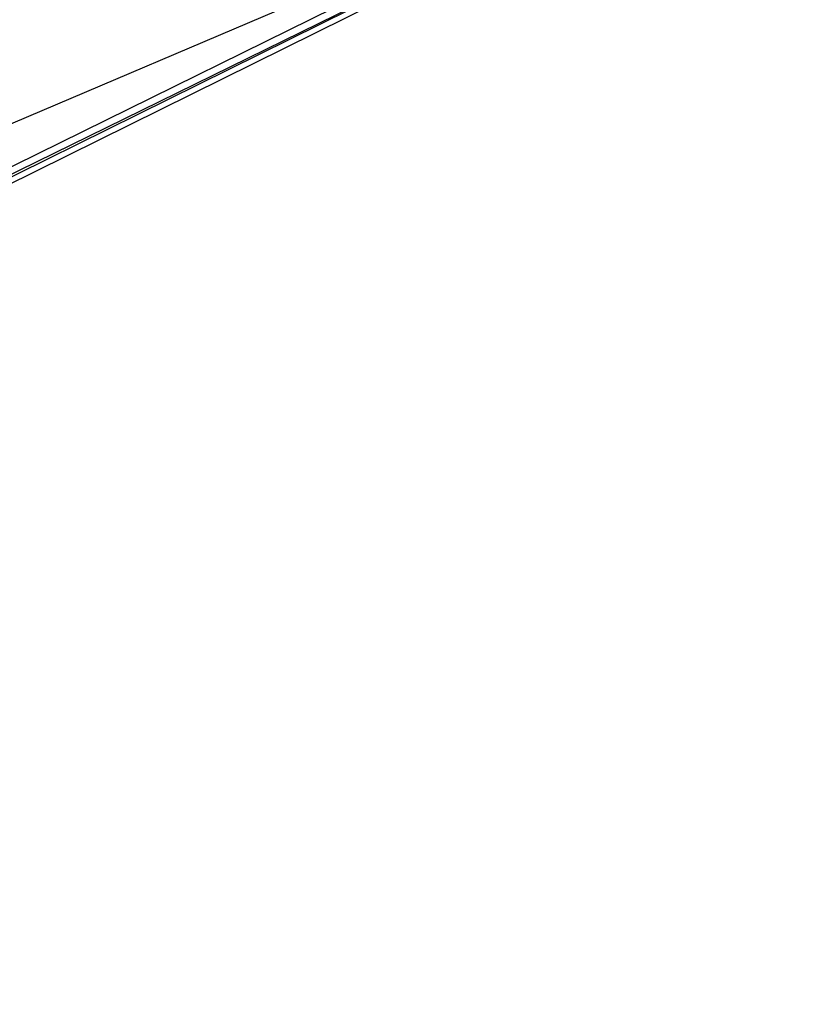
# Model space of a CAD drawing. Header units: feet. Extents: x -79 to 198, y -22 to 181.
# Tile 243 of 256: x 101.05 to 103.42, y 21.46 to 24.4. Entities that reach past the tile are written whole.
import ezdxf

# ---------------------------------------------------------------- set-up
doc = ezdxf.new("R2010")
doc.units = ezdxf.units.FT
doc.layers.add('A-LINEA', color=7, linetype='CONTINUOUS')

msp = doc.modelspace()

# ---------------------------------------------------------------- linework, layer by layer
at = {"layer": 'A-LINEA'}
msp.add_line((93.693, 20.9769), (103.4585, 25.128), dxfattribs=at)
msp.add_line((93.693, 20.9769), (103.4585, 25.128), dxfattribs=at)
for points in [[(102.9467, 24.8978), (102.9467, 24.8844), (99.4133, 23.1511), (99.4, 23.1644), (102.9467, 24.9111), (102.9467, 24.8978)], [(102.9467, 24.8978), (102.9467, 24.8844), (99.4133, 23.1511), (99.4, 23.1644), (102.9467, 24.9111), (102.9467, 24.8978)], [(102.96, 24.8711), (99.4267, 23.1244), (99.4133, 23.1378), (102.9467, 24.8844), (102.96, 24.8844), (102.96, 24.8711)], [(102.96, 24.8711), (99.4267, 23.1244), (99.4133, 23.1378), (102.9467, 24.8844), (102.96, 24.8844), (102.96, 24.8711)]]:
    msp.add_lwpolyline(points, dxfattribs=at)

doc.saveas('drawing.dxf')
